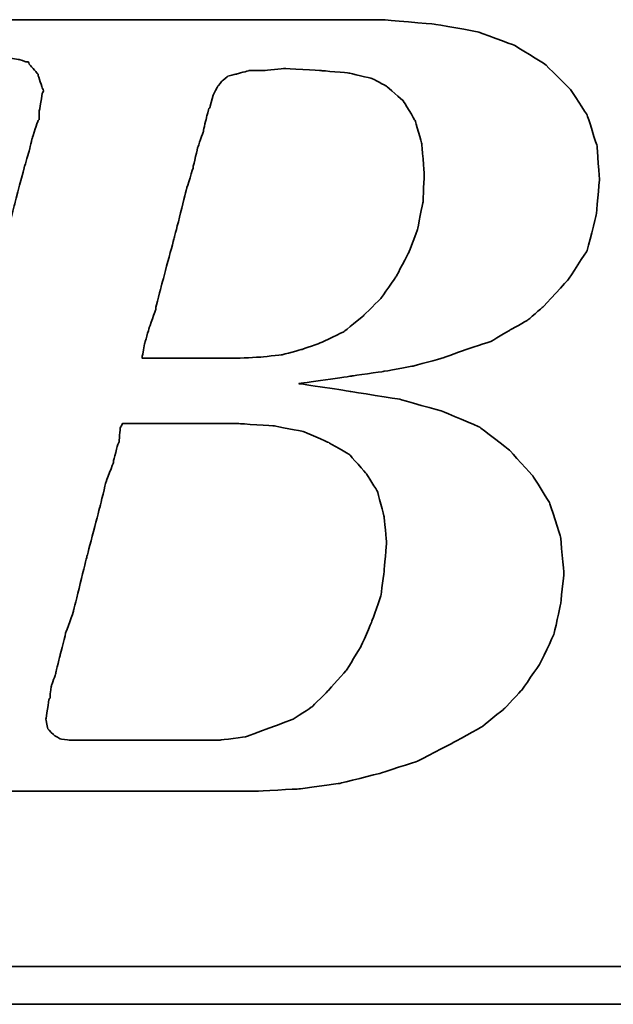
# Model space of a CAD drawing. Extents: x 14 to 593, y 42 to 129.
# Tile 31 of 48: x 162.87 to 164.3, y 87.55 to 89.9. Entities that reach past the tile are written whole.
import ezdxf

# ---------------------------------------------------------------- set-up
doc = ezdxf.new("R2010")
doc.units = 0
doc.header["$LTSCALE"] = 3
doc.header["$MEASUREMENT"] = 0
doc.layers.add('DIM', color=4, linetype='CONTINUOUS')
doc.layers.add('layer 1', color=7, linetype='CONTINUOUS')

# ---------------------------------------------------------------- blocks, each defined once
blk = doc.blocks.new('TBI MOTION logo(完整正式版)')
at = {"layer": 'layer 1', "color": 22, "lineweight": 35}
for points, knots in [([(-64.65375, -6.86375), (-64.65375, -6.86375), (-64.84375, -7.29625), (-64.84375, -7.29625), (-64.84375, -7.29625), (-64.84375, -7.29625), (-64.86875, -7.34375), (-64.86875, -7.34375), (-64.86875, -7.34375), (-64.86875, -7.34375), (-64.86875, -7.36875), (-64.86875, -7.36875), (-64.86875, -7.36875), (-64.86875, -7.36875), (-65.15375, -7.65375), (-65.15375, -7.65375), (-65.15375, -7.65375), (-65.15375, -7.65375), (-65.17875, -7.65375), (-65.17875, -7.65375), (-65.17875, -7.65375), (-65.17875, -7.65375), (-65.20375, -7.67875), (-65.20375, -7.67875), (-65.20375, -7.67875), (-65.20375, -7.67875), (-65.58875, -7.87125), (-65.58875, -7.87125), (-65.58875, -7.87125), (-65.58875, -7.87125), (-65.63375, -7.87125), (-65.63375, -7.87125), (-65.63375, -7.87125), (-65.63375, -7.87125), (-65.65875, -7.89375), (-65.65875, -7.89375), (-65.65875, -7.89375), (-65.65875, -7.89375), (-66.09375, -7.94375), (-66.09375, -7.94375), (-66.09375, -7.94375), (-66.09375, -7.94375), (-66.11375, -7.94375), (-66.11375, -7.94375), (-66.11375, -7.94375), (-66.11375, -7.94375), (-66.16375, -7.94375), (-66.16375, -7.94375), (-66.16375, -7.94375), (-66.16375, -7.94375), (-66.30875, -7.94375), (-66.30875, -7.94375), (-66.30875, -7.94375), (-66.30875, -7.94375), (-66.69375, -7.94375), (-66.69375, -7.94375), (-66.69375, -7.94375), (-66.69375, -7.94375), (-67.07375, -7.94375), (-67.07375, -7.94375), (-67.07375, -7.94375), (-67.07375, -7.94375), (-67.12375, -7.94375), (-67.12375, -7.94375), (-67.12375, -7.94375), (-67.12375, -7.94375), (-67.12375, -7.96625), (-67.12375, -7.96625), (-67.12375, -7.96625), (-67.12375, -7.96625), (-67.14875, -7.99125), (-67.14875, -7.99125), (-67.14875, -7.99125), (-67.14875, -7.99125), (-67.24375, -8.34875), (-67.24375, -8.34875), (-67.24375, -8.34875), (-67.24375, -8.34875), (-67.31375, -8.68625), (-67.31375, -8.68625), (-67.31375, -8.68625), (-67.31375, -8.68625), (-67.26875, -8.68625), (-67.26875, -8.68625), (-67.26875, -8.68625), (-67.26875, -8.68625), (-67.07375, -8.68625), (-67.07375, -8.68625), (-67.07375, -8.68625), (-67.07375, -8.68625), (-66.54875, -8.68625), (-66.54875, -8.68625), (-66.54875, -8.68625), (-66.54875, -8.68625), (-65.82625, -8.68625), (-65.82625, -8.68625), (-65.82625, -8.68625), (-65.82625, -8.68625), (-65.01375, -8.68625), (-65.01375, -8.68625), (-65.01375, -8.68625), (-65.01375, -8.68625), (-64.05375, -8.68625), (-64.05375, -8.68625), (-64.05375, -8.68625), (-64.05375, -8.68625), (-62.08375, -8.68625), (-62.08375, -8.68625), (-62.08375, -8.68625), (-62.08375, -8.68625), (-60.06875, -8.68625), (-60.06875, -8.68625), (-60.06875, -8.68625), (-60.06875, -8.68625), (-59.10875, -8.68625), (-59.10875, -8.68625), (-59.10875, -8.68625), (-59.10875, -8.68625), (-58.29375, -8.68625), (-58.29375, -8.68625), (-58.29375, -8.68625), (-58.29375, -8.68625), (-57.57375, -8.68625), (-57.57375, -8.68625), (-57.57375, -8.68625), (-57.57375, -8.68625), (-57.04875, -8.68625), (-57.04875, -8.68625), (-57.04875, -8.68625), (-57.04875, -8.68625), (-56.85375, -8.68625), (-56.85375, -8.68625), (-56.85375, -8.68625), (-56.85375, -8.68625), (-56.70875, -8.68625), (-56.70875, -8.68625), (-56.70875, -8.68625), (-56.70875, -8.68625), (-56.61375, -8.68625), (-56.61375, -8.68625), (-56.61375, -8.68625), (-56.61375, -8.68625), (-56.56875, -8.68625), (-56.56875, -8.68625), (-56.56875, -8.68625), (-56.56875, -8.68625), (-55.65375, -8.63875), (-55.65375, -8.63875), (-55.65375, -8.63875), (-55.65375, -8.63875), (-54.76875, -8.51875), (-54.76875, -8.51875), (-54.76875, -8.51875), (-54.76875, -8.51875), (-53.90375, -8.30375), (-53.90375, -8.30375), (-53.90375, -8.30375), (-53.90375, -8.30375), (-53.08875, -8.03875), (-53.08875, -8.03875), (-53.08875, -8.03875), (-53.08875, -8.03875), (-52.34375, -7.65375), (-52.34375, -7.65375), (-52.34375, -7.65375), (-52.34375, -7.65375), (-51.69875, -7.29625), (-51.69875, -7.29625), (-51.69875, -7.29625), (-51.69875, -7.29625), (-51.21875, -6.91125), (-51.21875, -6.91125), (-51.21875, -6.91125), (-51.21875, -6.91125), (-50.83375, -6.50375), (-50.83375, -6.50375), (-50.83375, -6.50375), (-50.83375, -6.50375), (-50.44875, -5.94875), (-50.44875, -5.94875), (-50.44875, -5.94875), (-50.44875, -5.94875), (-50.13875, -5.30375), (-50.13875, -5.30375), (-50.13875, -5.30375), (-50.13875, -5.30375), (-49.99375, -4.65375), (-49.99375, -4.65375), (-49.99375, -4.65375), (-49.99375, -4.65375), (-49.92375, -3.98375), (-49.92375, -3.98375), (-49.92375, -3.98375), (-49.92375, -3.98375), (-49.99375, -3.19374), (-49.99375, -3.19374), (-49.99375, -3.19374), (-49.99375, -3.19374), (-50.23374, -2.44874), (-50.23374, -2.44874), (-50.23374, -2.44874), (-50.23374, -2.44874), (-50.59375, -1.87374), (-50.59375, -1.87374), (-50.59375, -1.87374), (-50.59375, -1.87374), (-51.09875, -1.31874), (-51.09875, -1.31874), (-51.09875, -1.31874), (-51.09875, -1.31874), (-51.74375, -0.81875), (-51.74375, -0.81875), (-51.74375, -0.81875), (-51.74375, -0.81875), (-52.53875, -0.48125), (-52.53875, -0.48125), (-52.53875, -0.48125), (-52.53875, -0.48125), (-53.47375, -0.21875), (-53.47375, -0.21875), (-53.47375, -0.21875), (-53.47375, -0.21875), (-54.52875, -0.04874), (-54.52875, -0.04874), (-54.52875, -0.04874), (-54.52875, -0.04874), (-55.65375, 0.12125), (-55.65375, 0.12125), (-55.65375, 0.12125), (-55.65375, 0.12125), (-54.50375, 0.28624), (-54.50375, 0.28624), (-54.50375, 0.28624), (-54.50375, 0.28624), (-53.83375, 0.38124), (-53.83375, 0.38124), (-53.83375, 0.38124), (-53.83375, 0.38124), (-53.18375, 0.50125), (-53.18375, 0.50125), (-53.18375, 0.50125), (-53.18375, 0.50125), (-52.55875, 0.66874), (-52.55875, 0.66874), (-52.55875, 0.66874), (-52.55875, 0.66874), (-52.03375, 0.86124), (-52.03375, 0.86124), (-52.03375, 0.86124), (-52.03375, 0.86124), (-51.50374, 1.03124), (-51.50374, 1.03124), (-51.50374, 1.03124), (-51.50374, 1.03124), (-51.09875, 1.27125), (-51.09875, 1.27125), (-51.09875, 1.27125), (-51.09875, 1.27125), (-50.71375, 1.48624), (-50.71375, 1.48624), (-50.71375, 1.48624), (-50.71375, 1.48624), (-50.37625, 1.77625), (-50.37625, 1.77625), (-50.37625, 1.77625), (-50.37625, 1.77625), (-49.82375, 2.37625), (-49.82375, 2.37625), (-49.82375, 2.37625), (-49.82375, 2.37625), (-49.41875, 2.99625), (-49.41875, 2.99625), (-49.41875, 2.99625), (-49.41875, 2.99625), (-49.22375, 3.76625), (-49.22375, 3.76625), (-49.22375, 3.76625), (-49.22375, 3.76625), (-49.15375, 4.50874), (-49.15375, 4.50874), (-49.15375, 4.50874), (-49.15375, 4.50874), (-49.20375, 5.25125), (-49.20375, 5.25125), (-49.20375, 5.25125), (-49.20375, 5.25125), (-49.41875, 5.92625), (-49.41875, 5.92625), (-49.41875, 5.92625), (-49.41875, 5.92625), (-49.77875, 6.47625), (-49.77875, 6.47625), (-49.77875, 6.47625), (-49.77875, 6.47625), (-50.33125, 7.02624), (-50.33125, 7.02624), (-50.33125, 7.02624), (-50.33125, 7.02624), (-51.00125, 7.43625), (-51.00125, 7.43625), (-51.00125, 7.43625), (-51.00125, 7.43625), (-51.79375, 7.72625), (-51.79375, 7.72625), (-51.79375, 7.72625), (-51.79375, 7.72625), (-52.72875, 7.89124), (-52.72875, 7.89124), (-52.72875, 7.89124), (-52.72875, 7.89124), (-53.83375, 7.98625), (-53.83375, 7.98625), (-53.83375, 7.98625), (-53.83375, 7.98625), (-53.92875, 7.98625), (-53.92875, 7.98625), (-53.92875, 7.98625), (-53.92875, 7.98625), (-54.26375, 7.98625), (-54.26375, 7.98625), (-54.26375, 7.98625), (-54.26375, 7.98625), (-54.74375, 7.98625), (-54.74375, 7.98625), (-54.74375, 7.98625), (-54.74375, 7.98625), (-55.36875, 7.98625), (-55.36875, 7.98625), (-55.36875, 7.98625), (-55.36875, 7.98625), (-56.13375, 7.98625), (-56.13375, 7.98625), (-56.13375, 7.98625), (-56.13375, 7.98625), (-56.94875, 7.98625), (-56.94875, 7.98625), (-56.94875, 7.98625), (-56.94875, 7.98625), (-58.77625, 7.98625), (-58.77625, 7.98625), (-58.77625, 7.98625), (-58.77625, 7.98625), (-60.59875, 7.98625), (-60.59875, 7.98625), (-60.59875, 7.98625), (-60.59875, 7.98625), (-61.41375, 7.98625), (-61.41375, 7.98625), (-61.41375, 7.98625), (-61.41375, 7.98625), (-62.17875, 7.98625), (-62.17875, 7.98625), (-62.17875, 7.98625), (-62.17875, 7.98625), (-62.80375, 7.98625), (-62.80375, 7.98625), (-62.80375, 7.98625), (-62.80375, 7.98625), (-63.30625, 7.98625), (-63.30625, 7.98625), (-63.30625, 7.98625), (-63.30625, 7.98625), (-63.57375, 7.98625), (-63.57375, 7.98625), (-63.57375, 7.98625), (-63.57375, 7.98625), (-63.57375, 7.96375), (-63.57375, 7.96375), (-63.57375, 7.96375), (-63.57375, 7.96375), (-63.59875, 7.94125), (-63.59875, 7.94125), (-63.59875, 7.94125), (-63.59875, 7.94125), (-63.69375, 7.55625), (-63.69375, 7.55625), (-63.69375, 7.55625), (-63.69375, 7.55625), (-63.76375, 7.24624), (-63.76375, 7.24624), (-63.76375, 7.24624), (-63.76375, 7.24624), (-63.23875, 7.24624), (-63.23875, 7.24624), (-63.23875, 7.24624), (-63.23875, 7.24624), (-62.75875, 7.24624), (-62.75875, 7.24624), (-62.75875, 7.24624), (-62.75875, 7.24624), (-62.61125, 7.24624), (-62.61125, 7.24624), (-62.61125, 7.24624), (-62.61125, 7.24624), (-62.56625, 7.24624), (-62.56625, 7.24624), (-62.56625, 7.24624), (-62.56625, 7.24624), (-62.22875, 7.24624), (-62.22875, 7.24624), (-62.22875, 7.24624), (-62.22875, 7.24624), (-62.20375, 7.24624), (-62.20375, 7.24624), (-62.20375, 7.24624), (-62.20375, 7.24624), (-62.17875, 7.21875), (-62.17875, 7.21875), (-62.17875, 7.21875), (-62.17875, 7.21875), (-61.96375, 7.17125), (-61.96375, 7.17125), (-61.96375, 7.17125), (-61.96375, 7.17125), (-61.72375, 7.12624), (-61.72375, 7.12624), (-61.72375, 7.12624), (-61.72375, 7.12624), (-61.70375, 7.12624), (-61.70375, 7.12624), (-61.70375, 7.12624), (-61.70375, 7.12624), (-61.55875, 7.07624), (-61.55875, 7.07624), (-61.55875, 7.07624), (-61.55875, 7.07624), (-61.50875, 7.07624), (-61.50875, 7.07624), (-61.50875, 7.07624), (-61.50875, 7.07624), (-61.48375, 7.02624), (-61.48375, 7.02624), (-61.48375, 7.02624), (-61.48375, 7.02624), (-61.31875, 6.83375), (-61.31875, 6.83375), (-61.31875, 6.83375), (-61.31875, 6.83375), (-61.29375, 6.81125), (-61.29375, 6.81125), (-61.29375, 6.81125), (-61.29375, 6.81125), (-61.29375, 6.78625), (-61.29375, 6.78625), (-61.29375, 6.78625), (-61.29375, 6.78625), (-61.19875, 6.50124), (-61.19875, 6.50124), (-61.19875, 6.50124), (-61.19875, 6.50124), (-61.17375, 6.45124), (-61.17375, 6.45124), (-61.17375, 6.45124), (-61.17375, 6.45124), (-61.19875, 6.40625), (-61.19875, 6.40625), (-61.19875, 6.40625), (-61.19875, 6.40625), (-61.26875, 5.99624), (-61.26875, 5.99624), (-61.26875, 5.99624), (-61.26875, 5.99624), (-61.26875, 5.85125), (-61.26875, 5.85125), (-61.26875, 5.85125), (-61.26875, 5.85125), (-61.26875, 5.82625), (-61.26875, 5.82625), (-61.26875, 5.82625), (-61.26875, 5.82625), (-61.29375, 5.80625), (-61.29375, 5.80625), (-61.29375, 5.80625), (-61.29375, 5.80625), (-61.34125, 5.66125), (-61.34125, 5.66125), (-61.34125, 5.66125), (-61.34125, 5.66125), (-61.41375, 5.44625), (-61.41375, 5.44625), (-61.41375, 5.44625), (-61.41375, 5.44625), (-61.48375, 5.15625), (-61.48375, 5.15625), (-61.48375, 5.15625), (-61.48375, 5.15625), (-61.58375, 4.82124), (-61.58375, 4.82124), (-61.58375, 4.82124), (-61.58375, 4.82124), (-61.79875, 4.00375), (-61.79875, 4.00375), (-61.79875, 4.00375), (-61.79875, 4.00375), (-62.05875, 2.99625), (-62.05875, 2.99625), (-62.05875, 2.99625), (-62.05875, 2.99625), (-62.34875, 1.91625), (-62.34875, 1.91625), (-62.34875, 1.91625), (-62.34875, 1.91625), (-62.97375, -0.41124), (-62.97375, -0.41124), (-62.97375, -0.41124), (-62.97375, -0.41124), (-63.59875, -2.75875), (-63.59875, -2.75875), (-63.59875, -2.75875), (-63.59875, -2.75875), (-63.88375, -3.86374), (-63.88375, -3.86374), (-63.88375, -3.86374), (-63.88375, -3.86374), (-64.14875, -4.82374), (-64.14875, -4.82374), (-64.14875, -4.82374), (-64.14875, -4.82374), (-64.36375, -5.64125), (-64.36375, -5.64125), (-64.36375, -5.64125), (-64.36375, -5.64125), (-64.43625, -5.97625), (-64.43625, -5.97625), (-64.43625, -5.97625), (-64.43625, -5.97625), (-64.50875, -6.28625), (-64.50875, -6.28625), (-64.50875, -6.28625), (-64.50875, -6.28625), (-64.50875, -6.30875), (-64.50875, -6.30875), (-64.50875, -6.30875), (-64.50875, -6.30875), (-64.57875, -6.50375), (-64.57875, -6.50375), (-64.57875, -6.50375), (-64.57875, -6.50375), (-64.62875, -6.69625), (-64.62875, -6.69625), (-64.62875, -6.69625), (-64.62875, -6.69625), (-64.62875, -6.76875), (-64.62875, -6.76875), (-64.62875, -6.76875), (-64.62875, -6.76875), (-64.62875, -6.81375), (-64.62875, -6.81375), (-64.62875, -6.81375), (-64.62875, -6.81375), (-64.62875, -6.83875), (-64.62875, -6.83875), (-64.62875, -6.83875), (-64.62875, -6.83875), (-64.65375, -6.86375), (-64.65375, -6.86375)], [0, 0, 0, 0, 0.00719424, 0.00719424, 0.00719424, 0.00719425, 0.01438849, 0.01438849, 0.01438849, 0.0143885, 0.02158273, 0.02158273, 0.02158273, 0.02158274, 0.02877698, 0.02877698, 0.02877698, 0.02877699, 0.03597122, 0.03597122, 0.03597122, 0.03597123, 0.04316547, 0.04316547, 0.04316547, 0.04316548, 0.05035971, 0.05035971, 0.05035971, 0.05035972, 0.05755396, 0.05755396, 0.05755396, 0.05755397, 0.0647482, 0.0647482, 0.0647482, 0.06474821, 0.07194245, 0.07194245, 0.07194245, 0.07194246, 0.07913669, 0.07913669, 0.07913669, 0.0791367, 0.08633094, 0.08633094, 0.08633094, 0.08633095, 0.09352518, 0.09352518, 0.09352518, 0.09352519, 0.10071942, 0.10071942, 0.10071942, 0.10071943, 0.10791367, 0.10791367, 0.10791367, 0.10791368, 0.11510791, 0.11510791, 0.11510791, 0.11510792, 0.12230216, 0.12230216, 0.12230216, 0.12230217, 0.1294964, 0.1294964, 0.1294964, 0.12949641, 0.13669065, 0.13669065, 0.13669065, 0.13669066, 0.14388489, 0.14388489, 0.14388489, 0.1438849, 0.15107914, 0.15107914, 0.15107914, 0.15107915, 0.15827338, 0.15827338, 0.15827338, 0.15827339, 0.16546763, 0.16546763, 0.16546763, 0.16546764, 0.17266187, 0.17266187, 0.17266187, 0.17266188, 0.17985612, 0.17985612, 0.17985612, 0.17985613, 0.18705036, 0.18705036, 0.18705036, 0.18705037, 0.1942446, 0.1942446, 0.1942446, 0.19424461, 0.20143885, 0.20143885, 0.20143885, 0.20143886, 0.20863309, 0.20863309, 0.20863309, 0.2086331, 0.21582734, 0.21582734, 0.21582734, 0.21582735, 0.22302158, 0.22302158, 0.22302158, 0.22302159, 0.23021583, 0.23021583, 0.23021583, 0.23021584, 0.23741007, 0.23741007, 0.23741007, 0.23741008, 0.24460432, 0.24460432, 0.24460432, 0.24460433, 0.25179856, 0.25179856, 0.25179856, 0.25179857, 0.25899281, 0.25899281, 0.25899281, 0.25899282, 0.26618705, 0.26618705, 0.26618705, 0.26618706, 0.27338129, 0.27338129, 0.27338129, 0.2733813, 0.28057554, 0.28057554, 0.28057554, 0.28057555, 0.28776978, 0.28776978, 0.28776978, 0.28776979, 0.29496403, 0.29496403, 0.29496403, 0.29496404, 0.30215827, 0.30215827, 0.30215827, 0.30215828, 0.30935252, 0.30935252, 0.30935252, 0.30935253, 0.31654676, 0.31654676, 0.31654676, 0.31654677, 0.32374101, 0.32374101, 0.32374101, 0.32374102, 0.33093525, 0.33093525, 0.33093525, 0.33093526, 0.3381295, 0.3381295, 0.3381295, 0.33812951, 0.34532374, 0.34532374, 0.34532374, 0.34532375, 0.35251799, 0.35251799, 0.35251799, 0.352518, 0.35971223, 0.35971223, 0.35971223, 0.35971224, 0.36690647, 0.36690647, 0.36690647, 0.36690648, 0.37410072, 0.37410072, 0.37410072, 0.37410073, 0.38129496, 0.38129496, 0.38129496, 0.38129497, 0.38848921, 0.38848921, 0.38848921, 0.38848922, 0.39568345, 0.39568345, 0.39568345, 0.39568346, 0.4028777, 0.4028777, 0.4028777, 0.40287771, 0.41007194, 0.41007194, 0.41007194, 0.41007195, 0.41726619, 0.41726619, 0.41726619, 0.4172662, 0.42446043, 0.42446043, 0.42446043, 0.42446044, 0.43165468, 0.43165468, 0.43165468, 0.43165469, 0.43884892, 0.43884892, 0.43884892, 0.43884893, 0.44604317, 0.44604317, 0.44604317, 0.44604318, 0.45323741, 0.45323741, 0.45323741, 0.45323742, 0.46043165, 0.46043165, 0.46043165, 0.46043166, 0.4676259, 0.4676259, 0.4676259, 0.46762591, 0.47482014, 0.47482014, 0.47482014, 0.47482015, 0.48201439, 0.48201439, 0.48201439, 0.4820144, 0.48920863, 0.48920863, 0.48920863, 0.48920864, 0.49640288, 0.49640288, 0.49640288, 0.49640289, 0.50359712, 0.50359712, 0.50359712, 0.50359713, 0.51079137, 0.51079137, 0.51079137, 0.51079138, 0.51798561, 0.51798561, 0.51798561, 0.51798562, 0.52517986, 0.52517986, 0.52517986, 0.52517987, 0.5323741, 0.5323741, 0.5323741, 0.53237411, 0.53956835, 0.53956835, 0.53956835, 0.53956836, 0.54676259, 0.54676259, 0.54676259, 0.5467626, 0.55395683, 0.55395683, 0.55395683, 0.55395684, 0.56115108, 0.56115108, 0.56115108, 0.56115109, 0.56834532, 0.56834532, 0.56834532, 0.56834533, 0.57553957, 0.57553957, 0.57553957, 0.57553958, 0.58273381, 0.58273381, 0.58273381, 0.58273382, 0.58992806, 0.58992806, 0.58992806, 0.58992807, 0.5971223, 0.5971223, 0.5971223, 0.59712231, 0.60431655, 0.60431655, 0.60431655, 0.60431656, 0.61151079, 0.61151079, 0.61151079, 0.6115108, 0.61870504, 0.61870504, 0.61870504, 0.61870505, 0.62589928, 0.62589928, 0.62589928, 0.62589929, 0.63309353, 0.63309353, 0.63309353, 0.63309354, 0.64028777, 0.64028777, 0.64028777, 0.64028778, 0.64748201, 0.64748201, 0.64748201, 0.64748202, 0.65467626, 0.65467626, 0.65467626, 0.65467627, 0.6618705, 0.6618705, 0.6618705, 0.66187051, 0.66906475, 0.66906475, 0.66906475, 0.66906476, 0.67625899, 0.67625899, 0.67625899, 0.676259, 0.68345324, 0.68345324, 0.68345324, 0.68345325, 0.69064748, 0.69064748, 0.69064748, 0.69064749, 0.69784173, 0.69784173, 0.69784173, 0.69784174, 0.70503597, 0.70503597, 0.70503597, 0.70503598, 0.71223022, 0.71223022, 0.71223022, 0.71223023, 0.71942446, 0.71942446, 0.71942446, 0.71942447, 0.72661871, 0.72661871, 0.72661871, 0.72661872, 0.73381295, 0.73381295, 0.73381295, 0.73381296, 0.74100719, 0.74100719, 0.74100719, 0.7410072, 0.74820144, 0.74820144, 0.74820144, 0.74820145, 0.75539568, 0.75539568, 0.75539568, 0.75539569, 0.76258993, 0.76258993, 0.76258993, 0.76258994, 0.76978417, 0.76978417, 0.76978417, 0.76978418, 0.77697842, 0.77697842, 0.77697842, 0.77697843, 0.78417266, 0.78417266, 0.78417266, 0.78417267, 0.79136691, 0.79136691, 0.79136691, 0.79136692, 0.79856115, 0.79856115, 0.79856115, 0.79856116, 0.8057554, 0.8057554, 0.8057554, 0.80575541, 0.81294964, 0.81294964, 0.81294964, 0.81294965, 0.82014388, 0.82014388, 0.82014388, 0.82014389, 0.82733813, 0.82733813, 0.82733813, 0.82733814, 0.83453237, 0.83453237, 0.83453237, 0.83453238, 0.84172662, 0.84172662, 0.84172662, 0.84172663, 0.84892086, 0.84892086, 0.84892086, 0.84892087, 0.85611511, 0.85611511, 0.85611511, 0.85611512, 0.86330935, 0.86330935, 0.86330935, 0.86330936, 0.8705036, 0.8705036, 0.8705036, 0.87050361, 0.87769784, 0.87769784, 0.87769784, 0.87769785, 0.88489209, 0.88489209, 0.88489209, 0.8848921, 0.89208633, 0.89208633, 0.89208633, 0.89208634, 0.89928058, 0.89928058, 0.89928058, 0.89928059, 0.90647482, 0.90647482, 0.90647482, 0.90647483, 0.91366906, 0.91366906, 0.91366906, 0.91366907, 0.92086331, 0.92086331, 0.92086331, 0.92086332, 0.92805755, 0.92805755, 0.92805755, 0.92805756, 0.9352518, 0.9352518, 0.9352518, 0.93525181, 0.94244604, 0.94244604, 0.94244604, 0.94244605, 0.94964029, 0.94964029, 0.94964029, 0.9496403, 0.95683453, 0.95683453, 0.95683453, 0.95683454, 0.96402878, 0.96402878, 0.96402878, 0.96402879, 0.97122302, 0.97122302, 0.97122302, 0.97122303, 0.97841727, 0.97841727, 0.97841727, 0.97841728, 0.98561151, 0.98561151, 0.98561151, 0.98561152, 0.99280576, 0.99280576, 0.99280576, 0.99280577, 1, 1, 1, 1]), ([(-57.50375, 6.35625), (-57.50375, 6.35625), (-57.57375, 6.11625), (-57.57375, 6.11625), (-57.57375, 6.11625), (-57.57375, 6.11625), (-57.57375, 6.09125), (-57.57375, 6.09125), (-57.57375, 6.09125), (-57.57375, 6.09125), (-57.59875, 6.06625), (-57.59875, 6.06625), (-57.59875, 6.06625), (-57.59875, 6.06625), (-57.64875, 5.87625), (-57.64875, 5.87625), (-57.64875, 5.87625), (-57.64875, 5.87625), (-57.71875, 5.58875), (-57.71875, 5.58875), (-57.71875, 5.58875), (-57.71875, 5.58875), (-57.71875, 5.56625), (-57.71875, 5.56625), (-57.71875, 5.56625), (-57.71875, 5.56625), (-57.83875, 5.23125), (-57.83875, 5.23125), (-57.83875, 5.23125), (-57.83875, 5.23125), (-57.93625, 4.82124), (-57.93625, 4.82124), (-57.93625, 4.82124), (-57.93625, 4.82124), (-57.93625, 4.79624), (-57.93625, 4.79624), (-57.93625, 4.79624), (-57.93625, 4.79624), (-58.07875, 4.34125), (-58.07875, 4.34125), (-58.07875, 4.34125), (-58.07875, 4.34125), (-58.34375, 3.28625), (-58.34375, 3.28625), (-58.34375, 3.28625), (-58.34375, 3.28625), (-58.62875, 2.23124), (-58.62875, 2.23124), (-58.62875, 2.23124), (-58.62875, 2.23124), (-58.74875, 1.75125), (-58.74875, 1.75125), (-58.74875, 1.75125), (-58.74875, 1.75125), (-58.74875, 1.72625), (-58.74875, 1.72625), (-58.74875, 1.72625), (-58.74875, 1.72625), (-58.89375, 1.31625), (-58.89375, 1.31625), (-58.89375, 1.31625), (-58.89375, 1.31625), (-58.98875, 0.98124), (-58.98875, 0.98124), (-58.98875, 0.98124), (-58.98875, 0.98124), (-59.03875, 0.71625), (-59.03875, 0.71625), (-59.03875, 0.71625), (-59.03875, 0.71625), (-59.03875, 0.66874), (-59.03875, 0.66874), (-59.03875, 0.66874), (-59.03875, 0.66874), (-58.91875, 0.66874), (-58.91875, 0.66874), (-58.91875, 0.66874), (-58.91875, 0.66874), (-58.53375, 0.66874), (-58.53375, 0.66874), (-58.53375, 0.66874), (-58.53375, 0.66874), (-58.10375, 0.66874), (-58.10375, 0.66874), (-58.10375, 0.66874), (-58.10375, 0.66874), (-57.66875, 0.66874), (-57.66875, 0.66874), (-57.66875, 0.66874), (-57.66875, 0.66874), (-57.33375, 0.66874), (-57.33375, 0.66874), (-57.33375, 0.66874), (-57.33375, 0.66874), (-57.09375, 0.66874), (-57.09375, 0.66874), (-57.09375, 0.66874), (-57.09375, 0.66874), (-56.99875, 0.66874), (-56.99875, 0.66874), (-56.99875, 0.66874), (-56.99875, 0.66874), (-56.49375, 0.69374), (-56.49375, 0.69374), (-56.49375, 0.69374), (-56.49375, 0.69374), (-56.01375, 0.74374), (-56.01375, 0.74374), (-56.01375, 0.74374), (-56.01375, 0.74374), (-55.58375, 0.86124), (-55.58375, 0.86124), (-55.58375, 0.86124), (-55.58375, 0.86124), (-55.17375, 1.00624), (-55.17375, 1.00624), (-55.17375, 1.00624), (-55.17375, 1.00624), (-54.67375, 1.24625), (-54.67375, 1.24625), (-54.67375, 1.24625), (-54.67375, 1.24625), (-54.26375, 1.58124), (-54.26375, 1.58124), (-54.26375, 1.58124), (-54.26375, 1.58124), (-53.87875, 1.96374), (-53.87875, 1.96374), (-53.87875, 1.96374), (-53.87875, 1.96374), (-53.54375, 2.44625), (-53.54375, 2.44625), (-53.54375, 2.44625), (-53.54375, 2.44625), (-53.27875, 2.95125), (-53.27875, 2.95125), (-53.27875, 2.95125), (-53.27875, 2.95125), (-53.08875, 3.45124), (-53.08875, 3.45124), (-53.08875, 3.45124), (-53.08875, 3.45124), (-52.96875, 4.05124), (-52.96875, 4.05124), (-52.96875, 4.05124), (-52.96875, 4.05124), (-52.94375, 4.65125), (-52.94375, 4.65125), (-52.94375, 4.65125), (-52.94375, 4.65125), (-52.99375, 5.30125), (-52.99375, 5.30125), (-52.99375, 5.30125), (-52.99375, 5.30125), (-53.13875, 5.80625), (-53.13875, 5.80625), (-53.13875, 5.80625), (-53.13875, 5.80625), (-53.39875, 6.23625), (-53.39875, 6.23625), (-53.39875, 6.23625), (-53.39875, 6.23625), (-53.75875, 6.54875), (-53.75875, 6.54875), (-53.75875, 6.54875), (-53.75875, 6.54875), (-54.07375, 6.71625), (-54.07375, 6.71625), (-54.07375, 6.71625), (-54.07375, 6.71625), (-54.57375, 6.83375), (-54.57375, 6.83375), (-54.57375, 6.83375), (-54.57375, 6.83375), (-55.17375, 6.88625), (-55.17375, 6.88625), (-55.17375, 6.88625), (-55.17375, 6.88625), (-55.96875, 6.93125), (-55.96875, 6.93125), (-55.96875, 6.93125), (-55.96875, 6.93125), (-56.39875, 6.88625), (-56.39875, 6.88625), (-56.39875, 6.88625), (-56.39875, 6.88625), (-56.42125, 6.88625), (-56.42125, 6.88625), (-56.42125, 6.88625), (-56.42125, 6.88625), (-56.73375, 6.88625), (-56.73375, 6.88625), (-56.73375, 6.88625), (-56.73375, 6.88625), (-56.99875, 6.81125), (-56.99875, 6.81125), (-56.99875, 6.81125), (-56.99875, 6.81125), (-57.02375, 6.81125), (-57.02375, 6.81125), (-57.02375, 6.81125), (-57.02375, 6.81125), (-57.18875, 6.76625), (-57.18875, 6.76625), (-57.18875, 6.76625), (-57.18875, 6.76625), (-57.30875, 6.66625), (-57.30875, 6.66625), (-57.30875, 6.66625), (-57.30875, 6.66625), (-57.40875, 6.54875), (-57.40875, 6.54875), (-57.40875, 6.54875), (-57.40875, 6.54875), (-57.50375, 6.35625), (-57.50375, 6.35625)], [0, 0, 0, 0, 0.01851852, 0.01851852, 0.01851852, 0.01851853, 0.03703704, 0.03703704, 0.03703704, 0.03703705, 0.05555556, 0.05555556, 0.05555556, 0.05555557, 0.07407407, 0.07407407, 0.07407407, 0.07407408, 0.09259259, 0.09259259, 0.09259259, 0.0925926, 0.11111111, 0.11111111, 0.11111111, 0.11111112, 0.12962963, 0.12962963, 0.12962963, 0.12962964, 0.14814815, 0.14814815, 0.14814815, 0.14814816, 0.16666667, 0.16666667, 0.16666667, 0.16666668, 0.18518519, 0.18518519, 0.18518519, 0.1851852, 0.2037037, 0.2037037, 0.2037037, 0.20370371, 0.22222222, 0.22222222, 0.22222222, 0.22222223, 0.24074074, 0.24074074, 0.24074074, 0.24074075, 0.25925926, 0.25925926, 0.25925926, 0.25925927, 0.27777778, 0.27777778, 0.27777778, 0.27777779, 0.2962963, 0.2962963, 0.2962963, 0.29629631, 0.31481481, 0.31481481, 0.31481481, 0.31481482, 0.33333333, 0.33333333, 0.33333333, 0.33333334, 0.35185185, 0.35185185, 0.35185185, 0.35185186, 0.37037037, 0.37037037, 0.37037037, 0.37037038, 0.38888889, 0.38888889, 0.38888889, 0.3888889, 0.40740741, 0.40740741, 0.40740741, 0.40740742, 0.42592593, 0.42592593, 0.42592593, 0.42592594, 0.44444444, 0.44444444, 0.44444444, 0.44444445, 0.46296296, 0.46296296, 0.46296296, 0.46296297, 0.48148148, 0.48148148, 0.48148148, 0.48148149, 0.5, 0.5, 0.5, 0.50000001, 0.51851852, 0.51851852, 0.51851852, 0.51851853, 0.53703704, 0.53703704, 0.53703704, 0.53703705, 0.55555556, 0.55555556, 0.55555556, 0.55555557, 0.57407407, 0.57407407, 0.57407407, 0.57407408, 0.59259259, 0.59259259, 0.59259259, 0.5925926, 0.61111111, 0.61111111, 0.61111111, 0.61111112, 0.62962963, 0.62962963, 0.62962963, 0.62962964, 0.64814815, 0.64814815, 0.64814815, 0.64814816, 0.66666667, 0.66666667, 0.66666667, 0.66666668, 0.68518519, 0.68518519, 0.68518519, 0.6851852, 0.7037037, 0.7037037, 0.7037037, 0.70370371, 0.72222222, 0.72222222, 0.72222222, 0.72222223, 0.74074074, 0.74074074, 0.74074074, 0.74074075, 0.75925926, 0.75925926, 0.75925926, 0.75925927, 0.77777778, 0.77777778, 0.77777778, 0.77777779, 0.7962963, 0.7962963, 0.7962963, 0.79629631, 0.81481481, 0.81481481, 0.81481481, 0.81481482, 0.83333333, 0.83333333, 0.83333333, 0.83333334, 0.85185185, 0.85185185, 0.85185185, 0.85185186, 0.87037037, 0.87037037, 0.87037037, 0.87037038, 0.88888889, 0.88888889, 0.88888889, 0.8888889, 0.90740741, 0.90740741, 0.90740741, 0.90740742, 0.92592593, 0.92592593, 0.92592593, 0.92592594, 0.94444444, 0.94444444, 0.94444444, 0.94444445, 0.96296296, 0.96296296, 0.96296296, 0.96296297, 0.98148148, 0.98148148, 0.98148148, 0.98148149, 1, 1, 1, 1]), ([(-61.03125, -6.57375), (-61.03125, -6.57375), (-61.03125, -6.67125), (-61.03125, -6.67125), (-61.03125, -6.67125), (-61.03125, -6.67125), (-61.05375, -6.69625), (-61.05375, -6.69625), (-61.05375, -6.69625), (-61.05375, -6.69625), (-61.12375, -7.12875), (-61.12375, -7.12875), (-61.12375, -7.12875), (-61.12375, -7.12875), (-61.07875, -7.34375), (-61.07875, -7.34375), (-61.07875, -7.34375), (-61.07875, -7.34375), (-60.93375, -7.48875), (-60.93375, -7.48875), (-60.93375, -7.48875), (-60.93375, -7.48875), (-60.81375, -7.55625), (-60.81375, -7.55625), (-60.81375, -7.55625), (-60.81375, -7.55625), (-60.62375, -7.58375), (-60.62375, -7.58375), (-60.62375, -7.58375), (-60.62375, -7.58375), (-60.30875, -7.58375), (-60.30875, -7.58375), (-60.30875, -7.58375), (-60.30875, -7.58375), (-59.97375, -7.58375), (-59.97375, -7.58375), (-59.97375, -7.58375), (-59.97375, -7.58375), (-59.87875, -7.58375), (-59.87875, -7.58375), (-59.87875, -7.58375), (-59.87875, -7.58375), (-59.63625, -7.58375), (-59.63625, -7.58375), (-59.63625, -7.58375), (-59.63625, -7.58375), (-58.96875, -7.58375), (-58.96875, -7.58375), (-58.96875, -7.58375), (-58.96875, -7.58375), (-58.29375, -7.58375), (-58.29375, -7.58375), (-58.29375, -7.58375), (-58.29375, -7.58375), (-58.05375, -7.58375), (-58.05375, -7.58375), (-58.05375, -7.58375), (-58.05375, -7.58375), (-57.98375, -7.58375), (-57.98375, -7.58375), (-57.98375, -7.58375), (-57.98375, -7.58375), (-57.35875, -7.58375), (-57.35875, -7.58375), (-57.35875, -7.58375), (-57.35875, -7.58375), (-56.78375, -7.50875), (-56.78375, -7.50875), (-56.78375, -7.50875), (-56.78375, -7.50875), (-56.27875, -7.31875), (-56.27875, -7.31875), (-56.27875, -7.31875), (-56.27875, -7.31875), (-55.77375, -7.12875), (-55.77375, -7.12875), (-55.77375, -7.12875), (-55.77375, -7.12875), (-55.36875, -6.86375), (-55.36875, -6.86375), (-55.36875, -6.86375), (-55.36875, -6.86375), (-55.00875, -6.50375), (-55.00875, -6.50375), (-55.00875, -6.50375), (-55.00875, -6.50375), (-54.62375, -6.06875), (-54.62375, -6.06875), (-54.62375, -6.06875), (-54.62375, -6.06875), (-54.31375, -5.56875), (-54.31375, -5.56875), (-54.31375, -5.56875), (-54.31375, -5.56875), (-54.07375, -5.01625), (-54.07375, -5.01625), (-54.07375, -5.01625), (-54.07375, -5.01625), (-53.87875, -4.46374), (-53.87875, -4.46374), (-53.87875, -4.46374), (-53.87875, -4.46374), (-53.80875, -3.91375), (-53.80875, -3.91375), (-53.80875, -3.91375), (-53.80875, -3.91375), (-53.75875, -3.31375), (-53.75875, -3.31375), (-53.75875, -3.31375), (-53.75875, -3.31375), (-53.80875, -2.75875), (-53.80875, -2.75875), (-53.80875, -2.75875), (-53.80875, -2.75875), (-53.95375, -2.20875), (-53.95375, -2.20875), (-53.95375, -2.20875), (-53.95375, -2.20875), (-54.19375, -1.82625), (-54.19375, -1.82625), (-54.19375, -1.82625), (-54.19375, -1.82625), (-54.55375, -1.41875), (-54.55375, -1.41875), (-54.55375, -1.41875), (-54.55375, -1.41875), (-55.00875, -1.15125), (-55.00875, -1.15125), (-55.00875, -1.15125), (-55.00875, -1.15125), (-55.56125, -0.91375), (-55.56125, -0.91375), (-55.56125, -0.91375), (-55.56125, -0.91375), (-56.18125, -0.79375), (-56.18125, -0.79375), (-56.18125, -0.79375), (-56.18125, -0.79375), (-56.94875, -0.74374), (-56.94875, -0.74374), (-56.94875, -0.74374), (-56.94875, -0.74374), (-56.99875, -0.74374), (-56.99875, -0.74374), (-56.99875, -0.74374), (-56.99875, -0.74374), (-57.09375, -0.74374), (-57.09375, -0.74374), (-57.09375, -0.74374), (-57.09375, -0.74374), (-57.38375, -0.74374), (-57.38375, -0.74374), (-57.38375, -0.74374), (-57.38375, -0.74374), (-57.76875, -0.74374), (-57.76875, -0.74374), (-57.76875, -0.74374), (-57.76875, -0.74374), (-58.24625, -0.74374), (-58.24625, -0.74374), (-58.24625, -0.74374), (-58.24625, -0.74374), (-58.72875, -0.74374), (-58.72875, -0.74374), (-58.72875, -0.74374), (-58.72875, -0.74374), (-59.20875, -0.74374), (-59.20875, -0.74374), (-59.20875, -0.74374), (-59.20875, -0.74374), (-59.46875, -0.74374), (-59.46875, -0.74374), (-59.46875, -0.74374), (-59.46875, -0.74374), (-59.51625, -0.83875), (-59.51625, -0.83875), (-59.51625, -0.83875), (-59.51625, -0.83875), (-59.54375, -1.15125), (-59.54375, -1.15125), (-59.54375, -1.15125), (-59.54375, -1.15125), (-59.56375, -1.17874), (-59.56375, -1.17874), (-59.56375, -1.17874), (-59.56375, -1.17874), (-59.66375, -1.55875), (-59.66375, -1.55875), (-59.66375, -1.55875), (-59.66375, -1.55875), (-59.66375, -1.58375), (-59.66375, -1.58375), (-59.66375, -1.58375), (-59.66375, -1.58375), (-59.82875, -2.01874), (-59.82875, -2.01874), (-59.82875, -2.01874), (-59.82875, -2.01874), (-59.94875, -2.52125), (-59.94875, -2.52125), (-59.94875, -2.52125), (-59.94875, -2.52125), (-60.23875, -3.62375), (-60.23875, -3.62375), (-60.23875, -3.62375), (-60.23875, -3.62375), (-60.52375, -4.77624), (-60.52375, -4.77624), (-60.52375, -4.77624), (-60.52375, -4.77624), (-60.52375, -4.79874), (-60.52375, -4.79874), (-60.52375, -4.79874), (-60.52375, -4.79874), (-60.69125, -5.25375), (-60.69125, -5.25375), (-60.69125, -5.25375), (-60.69125, -5.25375), (-60.81375, -5.73625), (-60.81375, -5.73625), (-60.81375, -5.73625), (-60.81375, -5.73625), (-60.90875, -6.11875), (-60.90875, -6.11875), (-60.90875, -6.11875), (-60.90875, -6.11875), (-60.90875, -6.14375), (-60.90875, -6.14375), (-60.90875, -6.14375), (-60.90875, -6.14375), (-61.00375, -6.40875), (-61.00375, -6.40875), (-61.00375, -6.40875), (-61.00375, -6.40875), (-61.03125, -6.57375), (-61.03125, -6.57375)], [0, 0, 0, 0, 0.01694915, 0.01694915, 0.01694915, 0.01694916, 0.03389831, 0.03389831, 0.03389831, 0.03389832, 0.05084746, 0.05084746, 0.05084746, 0.05084747, 0.06779661, 0.06779661, 0.06779661, 0.06779662, 0.08474576, 0.08474576, 0.08474576, 0.08474577, 0.10169492, 0.10169492, 0.10169492, 0.10169493, 0.11864407, 0.11864407, 0.11864407, 0.11864408, 0.13559322, 0.13559322, 0.13559322, 0.13559323, 0.15254237, 0.15254237, 0.15254237, 0.15254238, 0.16949153, 0.16949153, 0.16949153, 0.16949154, 0.18644068, 0.18644068, 0.18644068, 0.18644069, 0.20338983, 0.20338983, 0.20338983, 0.20338984, 0.22033898, 0.22033898, 0.22033898, 0.22033899, 0.23728814, 0.23728814, 0.23728814, 0.23728815, 0.25423729, 0.25423729, 0.25423729, 0.2542373, 0.27118644, 0.27118644, 0.27118644, 0.27118645, 0.28813559, 0.28813559, 0.28813559, 0.2881356, 0.30508475, 0.30508475, 0.30508475, 0.30508476, 0.3220339, 0.3220339, 0.3220339, 0.32203391, 0.33898305, 0.33898305, 0.33898305, 0.33898306, 0.3559322, 0.3559322, 0.3559322, 0.35593221, 0.37288136, 0.37288136, 0.37288136, 0.37288137, 0.38983051, 0.38983051, 0.38983051, 0.38983052, 0.40677966, 0.40677966, 0.40677966, 0.40677967, 0.42372881, 0.42372881, 0.42372881, 0.42372882, 0.44067797, 0.44067797, 0.44067797, 0.44067798, 0.45762712, 0.45762712, 0.45762712, 0.45762713, 0.47457627, 0.47457627, 0.47457627, 0.47457628, 0.49152542, 0.49152542, 0.49152542, 0.49152543, 0.50847458, 0.50847458, 0.50847458, 0.50847459, 0.52542373, 0.52542373, 0.52542373, 0.52542374, 0.54237288, 0.54237288, 0.54237288, 0.54237289, 0.55932203, 0.55932203, 0.55932203, 0.55932204, 0.57627119, 0.57627119, 0.57627119, 0.5762712, 0.59322034, 0.59322034, 0.59322034, 0.59322035, 0.61016949, 0.61016949, 0.61016949, 0.6101695, 0.62711864, 0.62711864, 0.62711864, 0.62711865, 0.6440678, 0.6440678, 0.6440678, 0.64406781, 0.66101695, 0.66101695, 0.66101695, 0.66101696, 0.6779661, 0.6779661, 0.6779661, 0.67796611, 0.69491525, 0.69491525, 0.69491525, 0.69491526, 0.71186441, 0.71186441, 0.71186441, 0.71186442, 0.72881356, 0.72881356, 0.72881356, 0.72881357, 0.74576271, 0.74576271, 0.74576271, 0.74576272, 0.76271186, 0.76271186, 0.76271186, 0.76271187, 0.77966102, 0.77966102, 0.77966102, 0.77966103, 0.79661017, 0.79661017, 0.79661017, 0.79661018, 0.81355932, 0.81355932, 0.81355932, 0.81355933, 0.83050847, 0.83050847, 0.83050847, 0.83050848, 0.84745763, 0.84745763, 0.84745763, 0.84745764, 0.86440678, 0.86440678, 0.86440678, 0.86440679, 0.88135593, 0.88135593, 0.88135593, 0.88135594, 0.89830508, 0.89830508, 0.89830508, 0.89830509, 0.91525424, 0.91525424, 0.91525424, 0.91525425, 0.93220339, 0.93220339, 0.93220339, 0.9322034, 0.94915254, 0.94915254, 0.94915254, 0.94915255, 0.96610169, 0.96610169, 0.96610169, 0.9661017, 0.98305085, 0.98305085, 0.98305085, 0.98305086, 1, 1, 1, 1]), ([(75.90875, -9.47875), (75.90875, -9.47875), (75.90875, -12.28625), (75.90875, -12.28625), (75.90875, -12.28625), (75.90875, -12.28625), (75.90875, -12.47875), (75.90875, -12.47875), (75.90875, -12.47875), (75.90875, -12.47875), (75.71625, -12.47875), (75.71625, -12.47875), (75.71625, -12.47875), (75.71625, -12.47875), (-88.32875, -12.47875), (-88.32875, -12.47875), (-88.32875, -12.47875), (-88.32875, -12.47875), (-88.32875, -13.29375), (-88.32875, -13.29375), (-88.32875, -13.29375), (-88.32875, -13.29375), (82.89125, -13.29375), (82.89125, -13.29375), (82.89125, -13.29375), (82.89125, -13.29375), (75.90875, -9.47875), (75.90875, -9.47875)], [0, 0, 0, 0, 0.14285714, 0.14285714, 0.14285714, 0.14285715, 0.28571429, 0.28571429, 0.28571429, 0.2857143, 0.42857143, 0.42857143, 0.42857143, 0.42857144, 0.57142857, 0.57142857, 0.57142857, 0.57142858, 0.71428571, 0.71428571, 0.71428571, 0.71428572, 0.85714286, 0.85714286, 0.85714286, 0.85714287, 1, 1, 1, 1])]:
    blk.add_open_spline(points, degree=3, knots=knots, dxfattribs=at)

msp = doc.modelspace()

# ---------------------------------------------------------------- block references
at = {"layer": 'DIM', "color": 7, "xscale": 0.1106772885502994, "yscale": 0.1106772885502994, "zscale": 0.1106772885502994}
msp.add_blockref('TBI MOTION logo(完整正式版)', (169.7024, 89.0165), dxfattribs=at)

doc.saveas('drawing.dxf')
